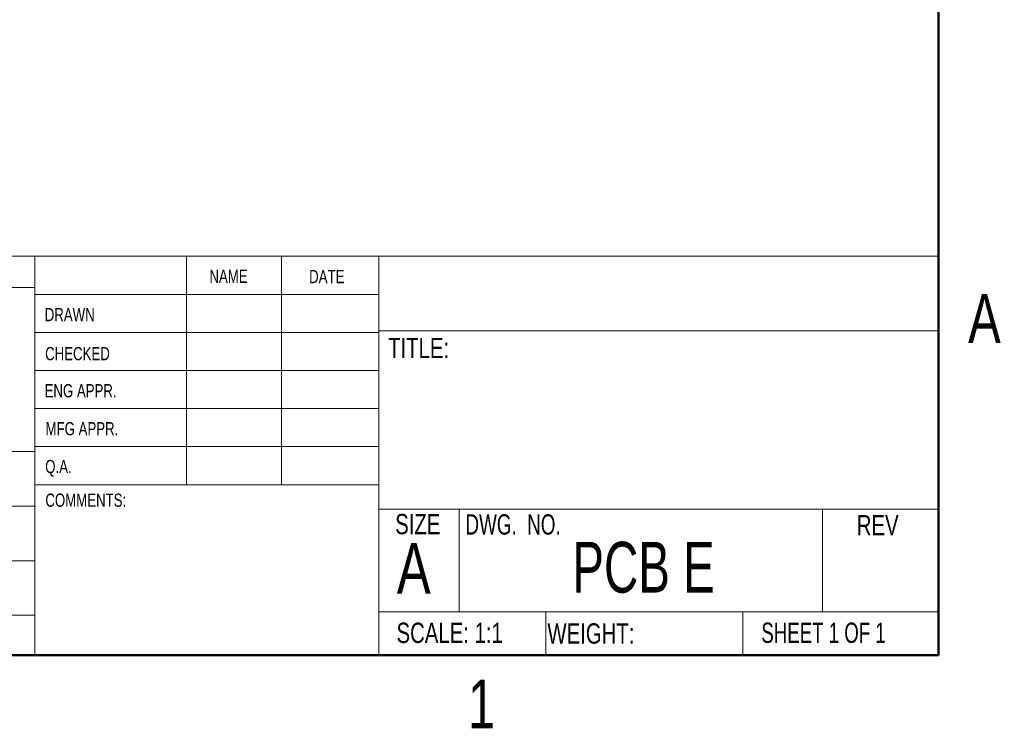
# Model space of a CAD drawing. Header units: millimetres. Extents: x 3 to 276, y 3 to 213.
# Tile 2 of 5: x 152 to 275, y 4 to 92. Entities that reach past the tile are written whole.
import ezdxf

# ---------------------------------------------------------------- set-up
doc = ezdxf.new("R2010")
doc.units = ezdxf.units.MM
doc.styles.add('SLDTEXTSTYLE0', font='TXT', dxfattribs={"width": 0.75})
doc.styles.add('SLDTEXTSTYLE1', font='TXT', dxfattribs={"width": 0.7})
doc.styles.add('SLDTEXTSTYLE2', font='TXT', dxfattribs={"width": 0.6875})
doc.styles.add('SLDTEXTSTYLE3', font='TXT', dxfattribs={"width": 0.694444})

msp = doc.modelspace()

# ---------------------------------------------------------------- linework, layer by layer
at = {"color": 7, "linetype": 'Continuous', "lineweight": 50}
for p, q in [((266.7, 203.2), (266.7, 12.7)), ((266.7, 12.7), (12.7, 12.7))]:
    msp.add_line(p, q, dxfattribs=at)
at = {"color": 7, "linetype": 'Continuous', "lineweight": 18}
for p, q in [((68.35, 62.59), (266.7, 62.59)), ((153.55, 62.59), (153.55, 12.7)), ((172.56, 62.59), (172.56, 34.02)), ((184.46, 62.59), (184.46, 34.02)), ((196.63, 62.59), (196.63, 12.7)), ((153.55, 58.67), (118.57, 58.67)), ((153.55, 57.83), (196.63, 57.83)), ((153.55, 53.07), (196.63, 53.07)), ((196.63, 53.27), (266.7, 53.27)), ((153.55, 48.31), (196.63, 48.31)), ((196.63, 43.54), (153.55, 43.54)), ((196.63, 38.78), (153.55, 38.78)), ((118.57, 38.19), (153.66, 38.19)), ((196.63, 34.02), (153.66, 34.02)), ((118.57, 31.34), (153.66, 31.34)), ((196.63, 30.98), (266.7, 30.98)), ((206.68, 30.98), (206.68, 18.11)), ((252.17, 30.98), (252.17, 18.11)), ((118.57, 24.48), (153.55, 24.48)), ((68.35, 17.69), (153.55, 17.69)), ((196.63, 18.11), (266.7, 18.11)), ((217.54, 18.11), (217.54, 12.7)), ((242.22, 18.11), (242.22, 12.7))]:
    msp.add_line(p, q, dxfattribs=at)

# ---------------------------------------------------------------- texts
at = {"color": 7, "linetype": 'Continuous', "lineweight": 0}
for s, insert, char_height, attachment_point, style in [('UNLESS OTHERWISE SPECIFIED:', (119.76, 61.5), 1.778, 1, 'SLDTEXTSTYLE0'), ('NAME', (175.42, 60.92), 1.651, 1, 'SLDTEXTSTYLE0'), ('DATE', (187.91, 60.88), 1.651, 1, 'SLDTEXTSTYLE0'), ('A', (272.46, 57.86), 6.1, 2, 'SLDTEXTSTYLE0'), ('DRAWN', (154.8, 56.12), 1.651, 1, 'SLDTEXTSTYLE0'), ('TITLE:', (197.79, 52.39), 2.54, 1, 'SLDTEXTSTYLE0'), ('CHECKED', (154.85, 51.24), 1.651, 1, 'SLDTEXTSTYLE0'), ('ENG APPR.', (154.78, 46.6), 1.651, 1, 'SLDTEXTSTYLE0'), ('MFG APPR.', (154.9, 41.85), 1.651, 1, 'SLDTEXTSTYLE0'), ('Q.A.', (154.86, 37.12), 1.651, 1, 'SLDTEXTSTYLE0'), ('COMMENTS:', (154.88, 32.91), 1.651, 1, 'SLDTEXTSTYLE0'), ('SIZE', (198.68, 30.36), 2.54, 1, 'SLDTEXTSTYLE0'), ('DWG.  NO.', (207.48, 30.32), 2.54, 1, 'SLDTEXTSTYLE3'), ('REV', (256.48, 30.22), 2.54, 1, 'SLDTEXTSTYLE0'), ('A', (198.88, 26.72), 6.35, 1, 'SLDTEXTSTYLE0'), ('PCB E', (229.78, 26.87), 6.35, 2, 'SLDTEXTSTYLE1'), ('SCALE: 1:1', (198.85, 16.76), 2.54, 1, 'SLDTEXTSTYLE0'), ('WEIGHT:', (217.74, 16.68), 2.54, 1, 'SLDTEXTSTYLE0'), ('SHEET 1 OF 1', (244.53, 16.77), 2.54, 1, 'SLDTEXTSTYLE2'), ('1', (209.49, 9.64), 6.1, 2, 'SLDTEXTSTYLE0')]:
    msp.add_mtext(s, dxfattribs=dict(at, insert=insert, char_height=char_height, attachment_point=attachment_point, style=style))

doc.saveas('drawing.dxf')
